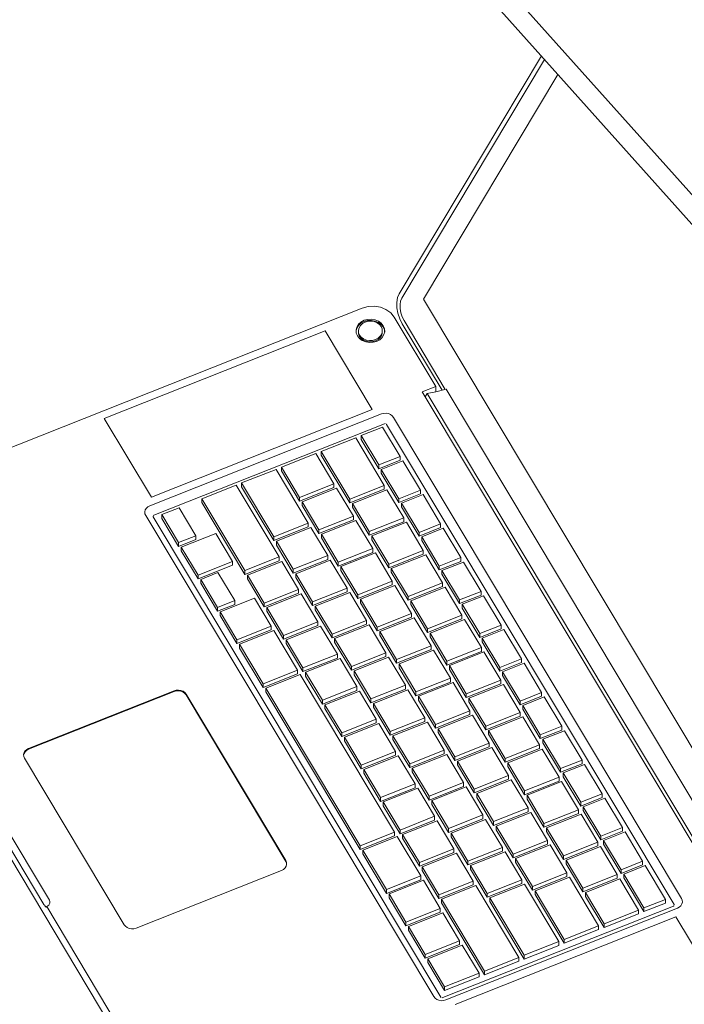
# Model space of a CAD drawing. Header units: millimetres. Extents: x -36631 to 27388, y -24993 to 6945.
# Tile 247 of 256: x -9989 to -9690, y -5559 to -5116. Entities that reach past the tile are written whole.
import ezdxf

# ---------------------------------------------------------------- set-up
doc = ezdxf.new("R2010")
doc.units = ezdxf.units.MM
doc.header["$MEASUREMENT"] = 0
doc.linetypes.add('Wipeout_Contour', pattern=[1000, 0, -1000])
doc.layers.add('Nuevo_08_E_Envans secs', color=7, linetype='Continuous')
doc.layers.add('Nuevo_09_EI_Mobiliari general', color=7, linetype='Continuous')
doc.layers.add('Nuevo_09_EI_Mobiliari general_Pluma_Nº__1', color=7, linetype='Continuous', lineweight=5)

# ---------------------------------------------------------------- blocks, each defined once
blk = doc.blocks.new('Elem Sección_203_1')
at = {"color": 254, "linetype": 'Wipeout_Contour', "lineweight": 0, "ltscale": 42836.053992}
blk.add_wipeout([(-10392.26, -3740.44), (-10397.41, -3743.49), (-8714.67, -5626.48), (-8709.52, -5623.43)], dxfattribs=at).dxf.layer = 'Nuevo_08_E_Envans secs'
at = {"color": 254, "linetype": 'Wipeout_Contour', "lineweight": 0, "ltscale": 42355.399281}
blk.add_wipeout([(-10294.27, -3662.11), (-10305.43, -3668.72), (-8606.45, -5569.87), (-8595.3, -5563.26)], dxfattribs=at).dxf.layer = 'Nuevo_08_E_Envans secs'
at = {"color": 254, "linetype": 'Wipeout_Contour', "lineweight": 0, "ltscale": 63602.827075}
blk.add_wipeout([(-10324.7, -3666.24), (-8609.5, -5585.56), (-8598.34, -5578.95), (-8606.45, -5569.87), (-10305.43, -3668.72), (-10313.54, -3659.64)], dxfattribs=at).dxf.layer = 'Nuevo_08_E_Envans secs'
at = {"color": 254, "linetype": 'Wipeout_Contour', "lineweight": 0, "ltscale": 53772.798042}
blk.add_wipeout([(-10384.77, -3701.82), (-10395.93, -3708.43), (-10387.81, -3717.51), (-8681.35, -5627.04), (-8670.2, -5620.44)], dxfattribs=at).dxf.layer = 'Nuevo_08_E_Envans secs'
at = {"color": 254, "linetype": 'Wipeout_Contour', "lineweight": 0, "ltscale": 42782.651219}
blk.add_wipeout([(-10387.81, -3717.51), (-10398.97, -3724.12), (-8692.51, -5633.65), (-8681.35, -5627.04)], dxfattribs=at).dxf.layer = 'Nuevo_08_E_Envans secs'
blk = doc.blocks.new('Elem Sección_212_1')
at = {"layer": 'Nuevo_09_EI_Mobiliari general_Pluma_Nº__1', "color": 7, "linetype": 'Continuous', "lineweight": 5}
for p, q in [((-9753.88, -5131.95), (-9817.89, -5239.08)), ((-9752.47, -5133.53), (-9816.71, -5241.05)), ((-9746.46, -5140.25), (-9806.92, -5241.46)), ((-9817.89, -5239.08), (-9818.58, -5240.78)), ((-9818.58, -5240.78), (-9818.91, -5242.91)), ((-9818.91, -5242.91), (-9818.85, -5245.31)), ((-9817.23, -5242.33), (-9817.47, -5243.92)), ((-9817.47, -5243.92), (-9817.43, -5245.73)), ((-9816.71, -5241.05), (-9817.23, -5242.33)), ((-9806.92, -5241.46), (-9636.73, -5525.88)), ((-10069.86, -5338.81), (-9834.55, -5245.48)), ((-9834.55, -5245.48), (-9831.88, -5244.76)), ((-9831.88, -5244.76), (-9829.08, -5244.62)), ((-9829.08, -5244.62), (-9826.32, -5245.07)), ((-9826.32, -5245.07), (-9823.8, -5246.1)), ((-9823.8, -5246.1), (-9821.69, -5247.62)), ((-9821.69, -5247.62), (-9820.14, -5249.53)), ((-9818.85, -5245.31), (-9818.4, -5247.83)), ((-9818.4, -5247.83), (-9817.59, -5250.29)), ((-9817.43, -5245.73), (-9817.09, -5247.61)), ((-9817.09, -5247.61), (-9816.48, -5249.46)), ((-9836.19, -5252.77), (-9836.94, -5254)), ((-9835.07, -5251.74), (-9836.19, -5252.77)), ((-9836.19, -5253.34), (-9835.07, -5252.31)), ((-9835.3, -5253.26), (-9834.36, -5252.41)), ((-9833.66, -5250.98), (-9835.07, -5251.74)), ((-9835.07, -5252.31), (-9833.66, -5251.55)), ((-9834.36, -5252.41), (-9833.19, -5251.77)), ((-9832.06, -5250.55), (-9833.66, -5250.98)), ((-9833.66, -5251.55), (-9832.06, -5251.11)), ((-9833.19, -5251.77), (-9831.85, -5251.41)), ((-9830.37, -5250.47), (-9832.06, -5250.55)), ((-9832.06, -5251.11), (-9830.37, -5251.03)), ((-9831.85, -5251.41), (-9830.45, -5251.34)), ((-9830.45, -5251.34), (-9829.07, -5251.57)), ((-9828.72, -5250.74), (-9830.37, -5250.47)), ((-9830.37, -5251.03), (-9828.72, -5251.3)), ((-9829.07, -5251.57), (-9827.81, -5252.08)), ((-9827.21, -5251.35), (-9828.72, -5250.74)), ((-9828.72, -5251.3), (-9827.21, -5251.92)), ((-9827.81, -5252.08), (-9826.76, -5252.84)), ((-9825.94, -5252.26), (-9827.21, -5251.35)), ((-9827.21, -5251.92), (-9825.94, -5252.83)), ((-9826.76, -5252.84), (-9825.98, -5253.8)), ((-9825.01, -5253.41), (-9825.94, -5252.26)), ((-9825.94, -5252.83), (-9825.01, -5253.97)), ((-9820.14, -5249.53), (-9801.43, -5280.79)), ((-9817.59, -5250.29), (-9816.48, -5252.52)), ((-9816.48, -5249.46), (-9815.65, -5251.13)), ((-9816.48, -5252.52), (-9798.56, -5282.46)), ((-9815.65, -5251.13), (-9797.1, -5282.13)), ((-9851.2, -5255.74), (-9950.56, -5295.15)), ((-9830.02, -5291.15), (-9851.2, -5255.74)), ((-9836.94, -5254), (-9837.28, -5255.35)), ((-9837.28, -5255.35), (-9837.18, -5256.72)), ((-9837.25, -5255.78), (-9836.94, -5254.57)), ((-9837.18, -5256.72), (-9836.64, -5258.02)), ((-9836.94, -5254.57), (-9836.19, -5253.34)), ((-9836.21, -5255.41), (-9835.92, -5254.29)), ((-9836.12, -5256.55), (-9836.21, -5255.41)), ((-9836.21, -5255.97), (-9836.21, -5255.41)), ((-9836.12, -5257.12), (-9836.21, -5255.97)), ((-9835.67, -5257.64), (-9836.12, -5256.55)), ((-9835.67, -5258.2), (-9836.12, -5257.12)), ((-9835.92, -5254.29), (-9835.3, -5253.26)), ((-9825.73, -5257.15), (-9826.36, -5258.17)), ((-9825.98, -5253.8), (-9825.54, -5254.88)), ((-9825.45, -5256.03), (-9825.73, -5257.15)), ((-9825.45, -5256.59), (-9825.73, -5257.71)), ((-9825.54, -5254.88), (-9825.45, -5256.03)), ((-9825.45, -5256.59), (-9825.45, -5256.03)), ((-9824.48, -5254.72), (-9825.01, -5253.41)), ((-9825.01, -5253.97), (-9824.48, -5255.28)), ((-9824.71, -5257.43), (-9824.37, -5256.09)), ((-9824.37, -5256.09), (-9824.48, -5254.72)), ((-9824.48, -5255.28), (-9824.41, -5256.22)), ((-9836.64, -5258.02), (-9835.71, -5259.17)), ((-9835.71, -5259.17), (-9834.45, -5260.08)), ((-9834.9, -5258.6), (-9835.67, -5257.64)), ((-9834.9, -5259.16), (-9835.67, -5258.2)), ((-9833.85, -5259.36), (-9834.9, -5258.6)), ((-9833.85, -5259.92), (-9834.9, -5259.16)), ((-9834.45, -5260.08), (-9832.94, -5260.7)), ((-9832.59, -5259.87), (-9833.85, -5259.36)), ((-9832.59, -5260.43), (-9833.85, -5259.92)), ((-9832.94, -5260.7), (-9831.28, -5260.97)), ((-9831.21, -5260.1), (-9832.59, -5259.87)), ((-9831.21, -5260.66), (-9832.59, -5260.43)), ((-9831.28, -5260.97), (-9829.6, -5260.89)), ((-9829.8, -5260.03), (-9831.21, -5260.1)), ((-9829.8, -5260.59), (-9831.21, -5260.66)), ((-9828.47, -5259.66), (-9829.8, -5260.03)), ((-9828.47, -5260.23), (-9829.8, -5260.59)), ((-9829.6, -5260.89), (-9828, -5260.45)), ((-9827.29, -5259.03), (-9828.47, -5259.66)), ((-9827.29, -5259.59), (-9828.47, -5260.23)), ((-9828, -5260.45), (-9826.59, -5259.69)), ((-9826.36, -5258.17), (-9827.29, -5259.03)), ((-9826.36, -5258.74), (-9827.29, -5259.59)), ((-9826.59, -5259.69), (-9825.47, -5258.66)), ((-9825.73, -5257.71), (-9826.36, -5258.74)), ((-9825.47, -5258.66), (-9824.71, -5257.43)), ((-9801.43, -5280.79), (-9807.49, -5283.19)), ((-9807.49, -5283.19), (-9671.76, -5510.02)), ((-9805.28, -5283.99), (-9801.43, -5283.11)), ((-9801.43, -5283.11), (-9801.43, -5280.79)), ((-9801.43, -5283.11), (-9796.74, -5282.04)), ((-9661.01, -5508.87), (-9796.74, -5282.04)), ((-9805.28, -5283.99), (-9806.15, -5285.44)), ((-9670.36, -5509.46), (-9805.28, -5283.99)), ((-9929.37, -5330.56), (-9830.02, -5291.15)), ((-9823.77, -5292.82), (-9824.82, -5292.87)), ((-9822.73, -5292.99), (-9823.77, -5292.82)), ((-9950.56, -5295.15), (-9929.37, -5330.56)), ((-9825.82, -5293.15), (-9930.03, -5334.47)), ((-9824.82, -5292.87), (-9825.82, -5293.15)), ((-9821.79, -5293.38), (-9822.73, -5292.99)), ((-9821, -5293.95), (-9821.79, -5293.38)), ((-9820.42, -5294.66), (-9821, -5293.95)), ((-9690.83, -5511.23), (-9820.42, -5294.66)), ((-9824.44, -5297.58), (-9928.22, -5338.74)), ((-9834.99, -5302.88), (-9825.3, -5299.04)), ((-9825.3, -5299.04), (-9817.39, -5312.25)), ((-9824.12, -5297.5), (-9824.44, -5297.58)), ((-9823.58, -5297.83), (-9823.77, -5297.6)), ((-9694.2, -5514.05), (-9823.58, -5297.83)), ((-9852.92, -5310), (-9837.41, -5303.84)), ((-9837.41, -5303.84), (-9824.55, -5325.34)), ((-9827.08, -5316.1), (-9834.99, -5302.88)), ((-9834.99, -5304.57), (-9834.99, -5302.88)), ((-9827.08, -5317.79), (-9834.99, -5304.57)), ((-9840.06, -5331.49), (-9852.92, -5310)), ((-9852.92, -5311.69), (-9852.92, -5310)), ((-9870.85, -5317.11), (-9855.34, -5310.96)), ((-9855.34, -5310.96), (-9847.2, -5324.57)), ((-9840.06, -5333.18), (-9852.92, -5311.69)), ((-9817.39, -5312.25), (-9827.08, -5316.1)), ((-9817.39, -5313.94), (-9827.08, -5317.79)), ((-9825.9, -5318.07), (-9816.21, -5314.23)), ((-9817.39, -5313.94), (-9817.39, -5312.25)), ((-9816.21, -5314.23), (-9808.3, -5327.44)), ((-9888.79, -5324.22), (-9873.28, -5318.07)), ((-9873.28, -5318.07), (-9858.76, -5342.33)), ((-9862.71, -5330.72), (-9870.85, -5317.11)), ((-9870.85, -5318.8), (-9870.85, -5317.11)), ((-9862.71, -5332.41), (-9870.85, -5318.8)), ((-9827.08, -5317.79), (-9827.08, -5316.1)), ((-9817.99, -5331.29), (-9825.9, -5318.07)), ((-9825.9, -5319.76), (-9825.9, -5318.07)), ((-9817.99, -5332.98), (-9825.9, -5319.76)), ((-9906.72, -5331.33), (-9891.21, -5325.18)), ((-9891.21, -5325.18), (-9871.85, -5357.53)), ((-9874.27, -5348.48), (-9888.79, -5324.22)), ((-9888.79, -5325.91), (-9888.79, -5324.22)), ((-9874.27, -5350.17), (-9888.79, -5325.91)), ((-9847.2, -5324.57), (-9862.71, -5330.72)), ((-9847.2, -5326.26), (-9862.71, -5332.41)), ((-9861.53, -5332.69), (-9846.02, -5326.54)), ((-9847.2, -5326.26), (-9847.2, -5324.57)), ((-9846.02, -5326.54), (-9838.47, -5339.16)), ((-9824.55, -5325.34), (-9840.06, -5331.49)), ((-9824.55, -5327.03), (-9840.06, -5333.18)), ((-9838.88, -5333.47), (-9823.37, -5327.32)), ((-9824.55, -5327.03), (-9824.55, -5325.34)), ((-9823.37, -5327.32), (-9815.81, -5339.94)), ((-9808.3, -5327.44), (-9817.99, -5331.29)), ((-9808.3, -5329.13), (-9808.3, -5327.44)), ((-9887.36, -5363.68), (-9906.72, -5331.33)), ((-9906.72, -5333.02), (-9906.72, -5331.33)), ((-9862.71, -5332.41), (-9862.71, -5330.72)), ((-9853.98, -5345.31), (-9861.53, -5332.69)), ((-9861.53, -5334.38), (-9861.53, -5332.69)), ((-9840.06, -5333.18), (-9840.06, -5331.49)), ((-9808.3, -5329.13), (-9817.99, -5332.98)), ((-9817.99, -5332.98), (-9817.99, -5331.29)), ((-9816.81, -5333.26), (-9807.12, -5329.41)), ((-9807.12, -5329.41), (-9799.21, -5342.63)), ((-9932.08, -5336.36), (-9932.29, -5337.2)), ((-9931.61, -5335.59), (-9932.08, -5336.36)), ((-9930.91, -5334.95), (-9931.61, -5335.59)), ((-9930.03, -5334.47), (-9930.91, -5334.95)), ((-9924.65, -5338.44), (-9916.9, -5335.37)), ((-9916.9, -5335.37), (-9909.34, -5347.99)), ((-9887.36, -5365.37), (-9906.72, -5333.02)), ((-9853.98, -5347), (-9861.53, -5334.38)), ((-9831.32, -5346.09), (-9838.88, -5333.47)), ((-9838.88, -5335.16), (-9838.88, -5333.47)), ((-9831.32, -5347.78), (-9838.88, -5335.16)), ((-9808.91, -5346.47), (-9816.81, -5333.26)), ((-9816.81, -5334.95), (-9816.81, -5333.26)), ((-9808.91, -5348.16), (-9816.81, -5334.95)), ((-9932.29, -5337.2), (-9932.27, -5337.53)), ((-9932.27, -5337.53), (-9932.23, -5338.06)), ((-9932.23, -5338.06), (-9931.89, -5338.88)), ((-9931.89, -5338.88), (-9802.3, -5555.44)), ((-9928.62, -5339.18), (-9928.52, -5339.44)), ((-9928.52, -5339.44), (-9799.13, -5555.66)), ((-9928.22, -5338.74), (-9928.5, -5338.89)), ((-9917.1, -5351.07), (-9924.65, -5338.44)), ((-9924.65, -5340.13), (-9924.65, -5338.44)), ((-9917.1, -5352.76), (-9924.65, -5340.13)), ((-9838.47, -5339.16), (-9853.98, -5345.31)), ((-9838.47, -5340.85), (-9853.98, -5347)), ((-9852.8, -5347.29), (-9837.29, -5341.13)), ((-9838.47, -5340.85), (-9838.47, -5339.16)), ((-9837.29, -5341.13), (-9829.73, -5353.76)), ((-9815.81, -5339.94), (-9831.32, -5346.09)), ((-9815.81, -5341.63), (-9815.81, -5339.94)), ((-9858.76, -5342.33), (-9874.27, -5348.48)), ((-9858.76, -5344.02), (-9874.27, -5350.17)), ((-9873.09, -5350.45), (-9857.58, -5344.3)), ((-9858.76, -5344.02), (-9858.76, -5342.33)), ((-9857.58, -5344.3), (-9850.03, -5356.93)), ((-9853.98, -5347), (-9853.98, -5345.31)), ((-9815.81, -5341.63), (-9831.32, -5347.78)), ((-9830.14, -5348.06), (-9814.63, -5341.91)), ((-9814.63, -5341.91), (-9807.08, -5354.54)), ((-9799.21, -5342.63), (-9808.91, -5346.47)), ((-9799.21, -5344.32), (-9808.91, -5348.16)), ((-9807.72, -5348.45), (-9798.03, -5344.6)), ((-9799.21, -5344.32), (-9799.21, -5342.63)), ((-9798.03, -5344.6), (-9790.12, -5357.82)), ((-9909.34, -5347.99), (-9917.1, -5351.07)), ((-9909.34, -5349.68), (-9917.1, -5352.76)), ((-9915.92, -5353.04), (-9900.41, -5346.89)), ((-9909.34, -5349.68), (-9909.34, -5347.99)), ((-9900.41, -5346.89), (-9892.86, -5359.51)), ((-9874.27, -5350.17), (-9874.27, -5348.48)), ((-9865.54, -5363.08), (-9873.09, -5350.45)), ((-9873.09, -5352.14), (-9873.09, -5350.45)), ((-9845.24, -5359.91), (-9852.8, -5347.29)), ((-9852.8, -5348.98), (-9852.8, -5347.29)), ((-9845.24, -5361.6), (-9852.8, -5348.98)), ((-9831.32, -5347.78), (-9831.32, -5346.09)), ((-9822.59, -5360.69), (-9830.14, -5348.06)), ((-9830.14, -5349.75), (-9830.14, -5348.06)), ((-9822.59, -5362.38), (-9830.14, -5349.75)), ((-9808.91, -5348.16), (-9808.91, -5346.47)), ((-9799.82, -5361.66), (-9807.72, -5348.45)), ((-9807.72, -5350.14), (-9807.72, -5348.45)), ((-9799.82, -5363.35), (-9807.72, -5350.14)), ((-9917.1, -5352.76), (-9917.1, -5351.07)), ((-9908.37, -5365.66), (-9915.92, -5353.04)), ((-9915.92, -5354.73), (-9915.92, -5353.04)), ((-9908.37, -5367.35), (-9915.92, -5354.73)), ((-9865.54, -5364.77), (-9873.09, -5352.14)), ((-9829.73, -5353.76), (-9845.24, -5359.91)), ((-9829.73, -5355.45), (-9829.73, -5353.76)), ((-9807.08, -5354.54), (-9822.59, -5360.69)), ((-9807.08, -5356.22), (-9807.08, -5354.54)), ((-10074.83, -5356.17), (-9901.69, -5645.52)), ((-9871.85, -5357.53), (-9887.36, -5363.68)), ((-9871.85, -5359.22), (-9887.36, -5365.37)), ((-9871.85, -5359.22), (-9871.85, -5357.53)), ((-9850.03, -5356.93), (-9865.54, -5363.08)), ((-9850.03, -5358.62), (-9865.54, -5364.77)), ((-9864.36, -5365.05), (-9848.85, -5358.9)), ((-9850.03, -5358.62), (-9850.03, -5356.93)), ((-9848.85, -5358.9), (-9841.29, -5371.52)), ((-9829.73, -5355.45), (-9845.24, -5361.6)), ((-9844.06, -5361.88), (-9828.55, -5355.73)), ((-9828.55, -5355.73), (-9821, -5368.35)), ((-9807.08, -5356.22), (-9822.59, -5362.38)), ((-9821.41, -5362.66), (-9805.9, -5356.51)), ((-9805.9, -5356.51), (-9798.35, -5369.13)), ((-9790.12, -5357.82), (-9799.82, -5361.66)), ((-9790.12, -5359.51), (-9790.12, -5357.82)), ((-9892.86, -5359.51), (-9908.37, -5365.66)), ((-9892.86, -5361.2), (-9908.37, -5367.35)), ((-9892.86, -5361.2), (-9892.86, -5359.51)), ((-9887.36, -5365.37), (-9887.36, -5363.68)), ((-9886.18, -5365.65), (-9870.67, -5359.5)), ((-9870.67, -5359.5), (-9863.12, -5372.12)), ((-9865.54, -5364.77), (-9865.54, -5363.08)), ((-9845.24, -5361.6), (-9845.24, -5359.91)), ((-9836.51, -5374.5), (-9844.06, -5361.88)), ((-9844.06, -5363.57), (-9844.06, -5361.88)), ((-9836.51, -5376.19), (-9844.06, -5363.57)), ((-9822.59, -5362.38), (-9822.59, -5360.69)), ((-9813.86, -5375.28), (-9821.41, -5362.66)), ((-9821.41, -5364.35), (-9821.41, -5362.66)), ((-9790.12, -5359.51), (-9799.82, -5363.35)), ((-9799.82, -5363.35), (-9799.82, -5361.66)), ((-9798.64, -5363.63), (-9788.94, -5359.79)), ((-9790.73, -5376.85), (-9798.64, -5363.63)), ((-9798.64, -5365.32), (-9798.64, -5363.63)), ((-9788.94, -5359.79), (-9781.04, -5373)), ((-9908.37, -5367.35), (-9908.37, -5365.66)), ((-9907.18, -5367.64), (-9899.43, -5364.56)), ((-9899.63, -5380.26), (-9907.18, -5367.64)), ((-9907.18, -5369.33), (-9907.18, -5367.64)), ((-9899.43, -5364.56), (-9891.88, -5377.18)), ((-9878.63, -5378.28), (-9886.18, -5365.65)), ((-9886.18, -5367.34), (-9886.18, -5365.65)), ((-9878.63, -5379.97), (-9886.18, -5367.34)), ((-9856.8, -5377.67), (-9864.36, -5365.05)), ((-9864.36, -5366.74), (-9864.36, -5365.05)), ((-9856.8, -5379.36), (-9864.36, -5366.74)), ((-9813.86, -5376.97), (-9821.41, -5364.35)), ((-9790.73, -5378.54), (-9798.64, -5365.32)), ((-9899.63, -5381.95), (-9907.18, -5369.33)), ((-9863.12, -5372.12), (-9878.63, -5378.28)), ((-9863.12, -5373.81), (-9863.12, -5372.12)), ((-9841.29, -5371.52), (-9856.8, -5377.67)), ((-9841.29, -5373.21), (-9841.29, -5371.52)), ((-9821, -5368.35), (-9836.51, -5374.5)), ((-9821, -5370.04), (-9836.51, -5376.19)), ((-9835.33, -5376.48), (-9819.82, -5370.33)), ((-9821, -5370.04), (-9821, -5368.35)), ((-9819.82, -5370.33), (-9812.27, -5382.95)), ((-9798.35, -5369.13), (-9813.86, -5375.28)), ((-9798.35, -5370.82), (-9813.86, -5376.97)), ((-9812.67, -5377.25), (-9797.17, -5371.1)), ((-9798.35, -5370.82), (-9798.35, -5369.13)), ((-9797.17, -5371.1), (-9789.61, -5383.73)), ((-9898.45, -5382.23), (-9882.94, -5376.08)), ((-9882.94, -5376.08), (-9875.39, -5388.7)), ((-9863.12, -5373.81), (-9878.63, -5379.97)), ((-9877.45, -5380.25), (-9861.94, -5374.1)), ((-9861.94, -5374.1), (-9854.39, -5386.72)), ((-9841.29, -5373.21), (-9856.8, -5379.36)), ((-9855.62, -5379.64), (-9840.11, -5373.49)), ((-9840.11, -5373.49), (-9832.56, -5386.12)), ((-9836.51, -5376.19), (-9836.51, -5374.5)), ((-9827.78, -5389.1), (-9835.33, -5376.48)), ((-9835.33, -5378.17), (-9835.33, -5376.48)), ((-9813.86, -5376.97), (-9813.86, -5375.28)), ((-9781.04, -5373), (-9790.73, -5376.85)), ((-9781.04, -5374.69), (-9790.73, -5378.54)), ((-9790.73, -5378.54), (-9790.73, -5376.85)), ((-9789.55, -5378.82), (-9779.86, -5374.98)), ((-9781.04, -5374.69), (-9781.04, -5373)), ((-9779.86, -5374.98), (-9771.95, -5388.19)), ((-9891.88, -5377.18), (-9899.63, -5380.26)), ((-9891.88, -5378.87), (-9899.63, -5381.95)), ((-9899.63, -5381.95), (-9899.63, -5380.26)), ((-9891.88, -5378.87), (-9891.88, -5377.18)), ((-9878.63, -5379.97), (-9878.63, -5378.28)), ((-9869.9, -5392.87), (-9877.45, -5380.25)), ((-9877.45, -5381.94), (-9877.45, -5380.25)), ((-9856.8, -5379.36), (-9856.8, -5377.67)), ((-9848.07, -5392.27), (-9855.62, -5379.64)), ((-9855.62, -5381.33), (-9855.62, -5379.64)), ((-9848.07, -5393.96), (-9855.62, -5381.33)), ((-9827.78, -5390.79), (-9835.33, -5378.17)), ((-9805.12, -5389.88), (-9812.67, -5377.25)), ((-9812.67, -5378.94), (-9812.67, -5377.25)), ((-9805.12, -5391.57), (-9812.67, -5378.94)), ((-9781.64, -5392.04), (-9789.55, -5378.82)), ((-9789.55, -5380.51), (-9789.55, -5378.82)), ((-9781.64, -5393.73), (-9789.55, -5380.51)), ((-9890.9, -5394.86), (-9898.45, -5382.23)), ((-9898.45, -5383.92), (-9898.45, -5382.23)), ((-9890.9, -5396.55), (-9898.45, -5383.92)), ((-9869.9, -5394.56), (-9877.45, -5381.94)), ((-9812.27, -5382.95), (-9827.78, -5389.1)), ((-9812.27, -5384.64), (-9827.78, -5390.79)), ((-9826.59, -5391.07), (-9811.09, -5384.92)), ((-9812.27, -5384.64), (-9812.27, -5382.95)), ((-9811.09, -5384.92), (-9803.53, -5397.55)), ((-9789.61, -5383.73), (-9805.12, -5389.88)), ((-9789.61, -5385.42), (-9805.12, -5391.57)), ((-9803.94, -5391.85), (-9788.43, -5385.7)), ((-9789.61, -5385.42), (-9789.61, -5383.73)), ((-9788.43, -5385.7), (-9780.88, -5398.32)), ((-9875.39, -5388.7), (-9890.9, -5394.86)), ((-9875.39, -5390.39), (-9875.39, -5388.7)), ((-9854.39, -5386.72), (-9869.9, -5392.87)), ((-9854.39, -5388.41), (-9869.9, -5394.56)), ((-9868.72, -5394.84), (-9853.21, -5388.69)), ((-9854.39, -5388.41), (-9854.39, -5386.72)), ((-9853.21, -5388.69), (-9845.65, -5401.32)), ((-9832.56, -5386.12), (-9848.07, -5392.27)), ((-9832.56, -5387.81), (-9848.07, -5393.96)), ((-9846.89, -5394.24), (-9831.38, -5388.09)), ((-9832.56, -5387.81), (-9832.56, -5386.12)), ((-9831.38, -5388.09), (-9823.83, -5400.71)), ((-9827.78, -5390.79), (-9827.78, -5389.1)), ((-9805.12, -5391.57), (-9805.12, -5389.88)), ((-9771.95, -5388.19), (-9781.64, -5392.04)), ((-9771.95, -5389.88), (-9781.64, -5393.73)), ((-9780.46, -5394.01), (-9770.77, -5390.16)), ((-9771.95, -5389.88), (-9771.95, -5388.19)), ((-9770.77, -5390.16), (-9762.86, -5403.38)), ((-9875.39, -5390.39), (-9890.9, -5396.55)), ((-9889.72, -5396.83), (-9874.21, -5390.68)), ((-9874.21, -5390.68), (-9863.59, -5408.43)), ((-9869.9, -5394.56), (-9869.9, -5392.87)), ((-9848.07, -5393.96), (-9848.07, -5392.27)), ((-9839.33, -5406.86), (-9846.89, -5394.24)), ((-9846.89, -5395.93), (-9846.89, -5394.24)), ((-9819.04, -5403.7), (-9826.59, -5391.07)), ((-9826.59, -5392.76), (-9826.59, -5391.07)), ((-9819.04, -5405.39), (-9826.59, -5392.76)), ((-9796.39, -5404.47), (-9803.94, -5391.85)), ((-9803.94, -5393.54), (-9803.94, -5391.85)), ((-9796.39, -5406.16), (-9803.94, -5393.54)), ((-9781.64, -5393.73), (-9781.64, -5392.04)), ((-9772.55, -5407.22), (-9780.46, -5394.01)), ((-9780.46, -5395.7), (-9780.46, -5394.01)), ((-9890.9, -5396.55), (-9890.9, -5394.86)), ((-9879.09, -5414.58), (-9889.72, -5396.83)), ((-9889.72, -5398.52), (-9889.72, -5396.83)), ((-9879.09, -5416.27), (-9889.72, -5398.52)), ((-9861.16, -5407.47), (-9868.72, -5394.84)), ((-9868.72, -5396.53), (-9868.72, -5394.84)), ((-9861.16, -5409.16), (-9868.72, -5396.53)), ((-9839.33, -5408.55), (-9846.89, -5395.93)), ((-9803.53, -5397.55), (-9819.04, -5403.7)), ((-9803.53, -5399.23), (-9803.53, -5397.55)), ((-9780.88, -5398.32), (-9796.39, -5404.47)), ((-9780.88, -5400.01), (-9780.88, -5398.32)), ((-9772.55, -5408.91), (-9780.46, -5395.7)), ((-9845.65, -5401.32), (-9861.16, -5407.47)), ((-9845.65, -5403.01), (-9861.16, -5409.16)), ((-9859.98, -5409.44), (-9844.47, -5403.29)), ((-9845.65, -5403.01), (-9845.65, -5401.32)), ((-9844.47, -5403.29), (-9836.92, -5415.91)), ((-9823.83, -5400.71), (-9839.33, -5406.86)), ((-9823.83, -5402.4), (-9839.33, -5408.55)), ((-9838.15, -5408.84), (-9822.64, -5402.69)), ((-9823.83, -5402.4), (-9823.83, -5400.71)), ((-9822.64, -5402.69), (-9815.09, -5415.31)), ((-9803.53, -5399.23), (-9819.04, -5405.39)), ((-9817.86, -5405.67), (-9802.35, -5399.52)), ((-9802.35, -5399.52), (-9794.8, -5412.14)), ((-9780.88, -5400.01), (-9796.39, -5406.16)), ((-9795.21, -5406.45), (-9779.7, -5400.29)), ((-9779.7, -5400.29), (-9772.14, -5412.92)), ((-9762.86, -5403.38), (-9772.55, -5407.22)), ((-9762.86, -5405.07), (-9762.86, -5403.38)), ((-9861.16, -5409.16), (-9861.16, -5407.47)), ((-9839.33, -5408.55), (-9839.33, -5406.86)), ((-9819.04, -5405.39), (-9819.04, -5403.7)), ((-9810.31, -5418.29), (-9817.86, -5405.67)), ((-9817.86, -5407.36), (-9817.86, -5405.67)), ((-9810.31, -5419.98), (-9817.86, -5407.36)), ((-9796.39, -5406.16), (-9796.39, -5404.47)), ((-9787.65, -5419.07), (-9795.21, -5406.45)), ((-9795.21, -5408.14), (-9795.21, -5406.45)), ((-9762.86, -5405.07), (-9772.55, -5408.91)), ((-9772.55, -5408.91), (-9772.55, -5407.22)), ((-9771.37, -5409.2), (-9761.68, -5405.35)), ((-9761.68, -5405.35), (-9753.77, -5418.57)), ((-9863.59, -5408.43), (-9879.09, -5414.58)), ((-9863.59, -5410.12), (-9879.09, -5416.27)), ((-9877.91, -5416.55), (-9862.41, -5410.4)), ((-9863.59, -5410.12), (-9863.59, -5408.43)), ((-9862.41, -5410.4), (-9819.92, -5481.41)), ((-9852.43, -5422.06), (-9859.98, -5409.44)), ((-9859.98, -5411.13), (-9859.98, -5409.44)), ((-9852.43, -5423.75), (-9859.98, -5411.13)), ((-9830.6, -5421.46), (-9838.15, -5408.84)), ((-9838.15, -5410.53), (-9838.15, -5408.84)), ((-9830.6, -5423.15), (-9838.15, -5410.53)), ((-9794.8, -5412.14), (-9810.31, -5418.29)), ((-9787.65, -5420.76), (-9795.21, -5408.14)), ((-9794.8, -5413.83), (-9794.8, -5412.14)), ((-9763.47, -5422.41), (-9771.37, -5409.2)), ((-9771.37, -5410.89), (-9771.37, -5409.2)), ((-9763.47, -5424.1), (-9771.37, -5410.89)), ((-9879.09, -5416.27), (-9879.09, -5414.58)), ((-9835.43, -5487.56), (-9877.91, -5416.55)), ((-9877.91, -5418.24), (-9877.91, -5416.55)), ((-9836.92, -5415.91), (-9852.43, -5422.06)), ((-9836.92, -5417.6), (-9836.92, -5415.91)), ((-9815.09, -5415.31), (-9830.6, -5421.46)), ((-9815.09, -5417), (-9815.09, -5415.31)), ((-9794.8, -5413.83), (-9810.31, -5419.98)), ((-9809.13, -5420.26), (-9793.62, -5414.11)), ((-9793.62, -5414.11), (-9786.06, -5426.74)), ((-9772.14, -5412.92), (-9787.65, -5419.07)), ((-9772.14, -5414.61), (-9787.65, -5420.76)), ((-9786.47, -5421.04), (-9770.96, -5414.89)), ((-9772.14, -5414.61), (-9772.14, -5412.92)), ((-9770.96, -5414.89), (-9763.41, -5427.51)), ((-9919.16, -5417.78), (-9984.59, -5443.73)), ((-9919.16, -5418.12), (-9984.59, -5444.07)), ((-9918.16, -5417.51), (-9919.16, -5417.78)), ((-9918.16, -5417.84), (-9919.16, -5418.12)), ((-9917.1, -5417.45), (-9918.16, -5417.51)), ((-9917.1, -5417.79), (-9918.16, -5417.84)), ((-9916.07, -5417.63), (-9917.1, -5417.45)), ((-9916.07, -5417.96), (-9917.1, -5417.79)), ((-9915.13, -5418.01), (-9916.07, -5417.63)), ((-9915.13, -5418.35), (-9916.07, -5417.96)), ((-9914.34, -5418.58), (-9915.13, -5418.01)), ((-9914.34, -5418.92), (-9915.13, -5418.35)), ((-9913.75, -5419.3), (-9914.34, -5418.58)), ((-9913.75, -5419.63), (-9914.34, -5418.92)), ((-9868.9, -5494.25), (-9913.75, -5419.3)), ((-9868.9, -5494.58), (-9913.75, -5419.63)), ((-9835.43, -5489.25), (-9877.91, -5418.24)), ((-9836.92, -5417.6), (-9852.43, -5423.75)), ((-9851.25, -5424.04), (-9835.74, -5417.88)), ((-9835.74, -5417.88), (-9828.19, -5430.51)), ((-9815.09, -5417), (-9830.6, -5423.15)), ((-9829.42, -5423.43), (-9813.91, -5417.28)), ((-9813.91, -5417.28), (-9806.36, -5429.9)), ((-9810.31, -5419.98), (-9810.31, -5418.29)), ((-9801.57, -5432.89), (-9809.13, -5420.26)), ((-9809.13, -5421.95), (-9809.13, -5420.26)), ((-9787.65, -5420.76), (-9787.65, -5419.07)), ((-9778.92, -5433.67), (-9786.47, -5421.04)), ((-9786.47, -5422.73), (-9786.47, -5421.04)), ((-9753.77, -5418.57), (-9763.47, -5422.41)), ((-9753.77, -5420.26), (-9763.47, -5424.1)), ((-9762.29, -5424.38), (-9752.59, -5420.54)), ((-9753.77, -5420.26), (-9753.77, -5418.57)), ((-9752.59, -5420.54), (-9744.68, -5433.75)), ((-9852.43, -5423.75), (-9852.43, -5422.06)), ((-9843.69, -5436.66), (-9851.25, -5424.04)), ((-9851.25, -5425.73), (-9851.25, -5424.04)), ((-9843.69, -5438.35), (-9851.25, -5425.73)), ((-9830.6, -5423.15), (-9830.6, -5421.46)), ((-9821.87, -5436.06), (-9829.42, -5423.43)), ((-9829.42, -5425.12), (-9829.42, -5423.43)), ((-9821.87, -5437.75), (-9829.42, -5425.12)), ((-9801.57, -5434.58), (-9809.13, -5421.95)), ((-9778.92, -5435.35), (-9786.47, -5422.73)), ((-9763.47, -5424.1), (-9763.47, -5422.41)), ((-9754.38, -5437.6), (-9762.29, -5424.38)), ((-9762.29, -5426.07), (-9762.29, -5424.38)), ((-9806.36, -5429.9), (-9821.87, -5436.06)), ((-9806.36, -5431.59), (-9806.36, -5429.9)), ((-9786.06, -5426.74), (-9801.57, -5432.89)), ((-9786.06, -5428.43), (-9801.57, -5434.58)), ((-9800.39, -5434.86), (-9784.88, -5428.71)), ((-9786.06, -5428.43), (-9786.06, -5426.74)), ((-9784.88, -5428.71), (-9777.33, -5441.33)), ((-9763.41, -5427.51), (-9778.92, -5433.67)), ((-9763.41, -5429.2), (-9778.92, -5435.35)), ((-9777.74, -5435.64), (-9762.23, -5429.49)), ((-9763.41, -5429.2), (-9763.41, -5427.51)), ((-9754.38, -5439.29), (-9762.29, -5426.07)), ((-9762.23, -5429.49), (-9754.68, -5442.11)), ((-9828.19, -5430.51), (-9843.69, -5436.66)), ((-9828.19, -5432.2), (-9843.69, -5438.35)), ((-9842.51, -5438.63), (-9827, -5432.48)), ((-9828.19, -5432.2), (-9828.19, -5430.51)), ((-9827, -5432.48), (-9819.45, -5445.1)), ((-9806.36, -5431.59), (-9821.87, -5437.75)), ((-9820.69, -5438.03), (-9805.18, -5431.88)), ((-9805.18, -5431.88), (-9797.62, -5444.5)), ((-9801.57, -5434.58), (-9801.57, -5432.89)), ((-9778.92, -5435.35), (-9778.92, -5433.67)), ((-9744.68, -5433.75), (-9754.38, -5437.6)), ((-9744.68, -5435.44), (-9744.68, -5433.75)), ((-9843.69, -5438.35), (-9843.69, -5436.66)), ((-9834.96, -5451.25), (-9842.51, -5438.63)), ((-9842.51, -5440.32), (-9842.51, -5438.63)), ((-9821.87, -5437.75), (-9821.87, -5436.06)), ((-9813.13, -5450.65), (-9820.69, -5438.03)), ((-9820.69, -5439.72), (-9820.69, -5438.03)), ((-9792.84, -5447.48), (-9800.39, -5434.86)), ((-9800.39, -5436.55), (-9800.39, -5434.86)), ((-9792.84, -5449.17), (-9800.39, -5436.55)), ((-9770.19, -5448.26), (-9777.74, -5435.64)), ((-9777.74, -5437.33), (-9777.74, -5435.64)), ((-9770.19, -5449.95), (-9777.74, -5437.33)), ((-9744.68, -5435.44), (-9754.38, -5439.29)), ((-9754.38, -5439.29), (-9754.38, -5437.6)), ((-9753.2, -5439.57), (-9743.5, -5435.73)), ((-9743.5, -5435.73), (-9735.6, -5448.94)), ((-9834.96, -5452.94), (-9842.51, -5440.32)), ((-9813.13, -5452.34), (-9820.69, -5439.72)), ((-9777.33, -5441.33), (-9792.84, -5447.48)), ((-9777.33, -5443.02), (-9792.84, -5449.17)), ((-9791.66, -5449.46), (-9776.15, -5443.3)), ((-9777.33, -5443.02), (-9777.33, -5441.33)), ((-9776.15, -5443.3), (-9768.6, -5455.93)), ((-9754.68, -5442.11), (-9770.19, -5448.26)), ((-9754.68, -5443.8), (-9754.68, -5442.11)), ((-9745.29, -5452.79), (-9753.2, -5439.57)), ((-9753.2, -5441.26), (-9753.2, -5439.57)), ((-9745.29, -5454.48), (-9753.2, -5441.26)), ((-9986.64, -5445.61), (-9986.85, -5446.46)), ((-9986.85, -5446.46), (-9986.79, -5447.31)), ((-9986.64, -5445.95), (-9986.83, -5446.72)), ((-9986.79, -5447.31), (-9986.45, -5448.13)), ((-9986.17, -5444.85), (-9986.64, -5445.61)), ((-9986.17, -5445.18), (-9986.64, -5445.95)), ((-9985.47, -5444.2), (-9986.17, -5444.85)), ((-9985.47, -5444.54), (-9986.17, -5445.18)), ((-9984.59, -5443.73), (-9985.47, -5444.2)), ((-9984.59, -5444.07), (-9985.47, -5444.54)), ((-9819.45, -5445.1), (-9834.96, -5451.25)), ((-9819.45, -5446.79), (-9834.96, -5452.94)), ((-9833.78, -5453.23), (-9818.27, -5447.08)), ((-9819.45, -5446.79), (-9819.45, -5445.1)), ((-9818.27, -5447.08), (-9810.72, -5459.7)), ((-9797.62, -5444.5), (-9813.13, -5450.65)), ((-9797.62, -5446.19), (-9813.13, -5452.34)), ((-9811.95, -5452.62), (-9796.44, -5446.47)), ((-9797.62, -5446.19), (-9797.62, -5444.5)), ((-9796.44, -5446.47), (-9788.89, -5459.1)), ((-9792.84, -5449.17), (-9792.84, -5447.48)), ((-9754.68, -5443.8), (-9770.19, -5449.95)), ((-9769.01, -5450.23), (-9753.5, -5444.08)), ((-9753.5, -5444.08), (-9745.94, -5456.71)), ((-9986.45, -5448.13), (-9941.6, -5523.08)), ((-9834.96, -5452.94), (-9834.96, -5451.25)), ((-9813.13, -5452.34), (-9813.13, -5450.65)), ((-9784.11, -5462.08), (-9791.66, -5449.46)), ((-9791.66, -5451.15), (-9791.66, -5449.46)), ((-9784.11, -5463.77), (-9791.66, -5451.15)), ((-9770.19, -5449.95), (-9770.19, -5448.26)), ((-9761.45, -5462.86), (-9769.01, -5450.23)), ((-9769.01, -5451.92), (-9769.01, -5450.23)), ((-9761.45, -5464.55), (-9769.01, -5451.92)), ((-9735.6, -5448.94), (-9745.29, -5452.79)), ((-9735.6, -5450.63), (-9745.29, -5454.48)), ((-9744.11, -5454.76), (-9734.42, -5450.91)), ((-9735.6, -5450.63), (-9735.6, -5448.94)), ((-9734.42, -5450.91), (-9726.51, -5464.13)), ((-9826.23, -5465.85), (-9833.78, -5453.23)), ((-9833.78, -5454.92), (-9833.78, -5453.23)), ((-9826.23, -5467.54), (-9833.78, -5454.92)), ((-9804.4, -5465.25), (-9811.95, -5452.62)), ((-9811.95, -5454.31), (-9811.95, -5452.62)), ((-9804.4, -5466.94), (-9811.95, -5454.31)), ((-9768.6, -5455.93), (-9784.11, -5462.08)), ((-9768.6, -5457.62), (-9768.6, -5455.93)), ((-9745.94, -5456.71), (-9761.45, -5462.86)), ((-9745.94, -5458.4), (-9745.94, -5456.71)), ((-9745.29, -5454.48), (-9745.29, -5452.79)), ((-9736.2, -5467.97), (-9744.11, -5454.76)), ((-9744.11, -5456.45), (-9744.11, -5454.76)), ((-9736.2, -5469.66), (-9744.11, -5456.45)), ((-9810.72, -5459.7), (-9826.23, -5465.85)), ((-9810.72, -5461.39), (-9810.72, -5459.7)), ((-9788.89, -5459.1), (-9804.4, -5465.25)), ((-9788.89, -5460.79), (-9804.4, -5466.94)), ((-9803.22, -5467.22), (-9787.71, -5461.07)), ((-9788.89, -5460.79), (-9788.89, -5459.1)), ((-9787.71, -5461.07), (-9780.16, -5473.69)), ((-9768.6, -5457.62), (-9784.11, -5463.77)), ((-9782.93, -5464.05), (-9767.42, -5457.9)), ((-9767.42, -5457.9), (-9759.86, -5470.52)), ((-9745.94, -5458.4), (-9761.45, -5464.55)), ((-9760.27, -5464.83), (-9744.76, -5458.68)), ((-9744.76, -5458.68), (-9737.21, -5471.3)), ((-9810.72, -5461.39), (-9826.23, -5467.54)), ((-9825.05, -5467.82), (-9809.54, -5461.67)), ((-9809.54, -5461.67), (-9801.98, -5474.29)), ((-9804.4, -5466.94), (-9804.4, -5465.25)), ((-9784.11, -5463.77), (-9784.11, -5462.08)), ((-9775.37, -5476.68), (-9782.93, -5464.05)), ((-9782.93, -5465.74), (-9782.93, -5464.05)), ((-9761.45, -5464.55), (-9761.45, -5462.86)), ((-9752.72, -5477.45), (-9760.27, -5464.83)), ((-9760.27, -5466.52), (-9760.27, -5464.83)), ((-9726.51, -5464.13), (-9736.2, -5467.97)), ((-9726.51, -5465.82), (-9726.51, -5464.13)), ((-9826.23, -5467.54), (-9826.23, -5465.85)), ((-9817.49, -5480.45), (-9825.05, -5467.82)), ((-9825.05, -5469.51), (-9825.05, -5467.82)), ((-9817.49, -5482.14), (-9825.05, -5469.51)), ((-9795.67, -5479.84), (-9803.22, -5467.22)), ((-9803.22, -5468.91), (-9803.22, -5467.22)), ((-9795.67, -5481.53), (-9803.22, -5468.91)), ((-9775.37, -5478.36), (-9782.93, -5465.74)), ((-9752.72, -5479.14), (-9760.27, -5466.52)), ((-9726.51, -5465.82), (-9736.2, -5469.66)), ((-9736.2, -5469.66), (-9736.2, -5467.97)), ((-9735.02, -5469.95), (-9725.33, -5466.1)), ((-9727.11, -5483.16), (-9735.02, -5469.95)), ((-9735.02, -5471.64), (-9735.02, -5469.95)), ((-9725.33, -5466.1), (-9717.42, -5479.32)), ((-9801.98, -5474.29), (-9817.49, -5480.45)), ((-9801.98, -5475.98), (-9801.98, -5474.29)), ((-9780.16, -5473.69), (-9795.67, -5479.84)), ((-9780.16, -5475.38), (-9780.16, -5473.69)), ((-9759.86, -5470.52), (-9775.37, -5476.68)), ((-9759.86, -5472.21), (-9775.37, -5478.36)), ((-9774.19, -5478.65), (-9758.68, -5472.5)), ((-9759.86, -5472.21), (-9759.86, -5470.52)), ((-9758.68, -5472.5), (-9751.13, -5485.12)), ((-9737.21, -5471.3), (-9752.72, -5477.45)), ((-9737.21, -5472.99), (-9752.72, -5479.14)), ((-9751.54, -5479.42), (-9736.03, -5473.27)), ((-9737.21, -5472.99), (-9737.21, -5471.3)), ((-9736.03, -5473.27), (-9728.48, -5485.9)), ((-9727.11, -5484.85), (-9735.02, -5471.64)), ((-9977.72, -5513.94), (-9998.81, -5478.69)), ((-9975.27, -5512.03), (-9996.51, -5476.52)), ((-9801.98, -5475.98), (-9817.49, -5482.14)), ((-9816.31, -5482.42), (-9800.8, -5476.27)), ((-9800.8, -5476.27), (-9793.25, -5488.89)), ((-9780.16, -5475.38), (-9795.67, -5481.53)), ((-9794.49, -5481.81), (-9778.98, -5475.66)), ((-9778.98, -5475.66), (-9771.42, -5488.29)), ((-9775.37, -5478.36), (-9775.37, -5476.68)), ((-9766.64, -5491.27), (-9774.19, -5478.65)), ((-9774.19, -5480.34), (-9774.19, -5478.65)), ((-9752.72, -5479.14), (-9752.72, -5477.45)), ((-9819.92, -5481.41), (-9835.43, -5487.56)), ((-9819.92, -5483.1), (-9835.43, -5489.25)), ((-9834.25, -5489.53), (-9818.74, -5483.38)), ((-9819.92, -5483.1), (-9819.92, -5481.41)), ((-9818.74, -5483.38), (-9808.11, -5501.13)), ((-9817.49, -5482.14), (-9817.49, -5480.45)), ((-9808.76, -5495.04), (-9816.31, -5482.42)), ((-9816.31, -5484.11), (-9816.31, -5482.42)), ((-9795.67, -5481.53), (-9795.67, -5479.84)), ((-9786.93, -5494.44), (-9794.49, -5481.81)), ((-9794.49, -5483.5), (-9794.49, -5481.81)), ((-9766.64, -5492.96), (-9774.19, -5480.34)), ((-9743.98, -5492.05), (-9751.54, -5479.42)), ((-9751.54, -5481.11), (-9751.54, -5479.42)), ((-9743.98, -5493.74), (-9751.54, -5481.11)), ((-9717.42, -5479.32), (-9727.11, -5483.16)), ((-9717.42, -5481.01), (-9727.11, -5484.85)), ((-9727.11, -5484.85), (-9727.11, -5483.16)), ((-9725.93, -5485.13), (-9716.24, -5481.29)), ((-9717.42, -5481.01), (-9717.42, -5479.32)), ((-9716.24, -5481.29), (-9708.33, -5494.5)), ((-9835.43, -5489.25), (-9835.43, -5487.56)), ((-9808.76, -5496.73), (-9816.31, -5484.11)), ((-9786.93, -5496.13), (-9794.49, -5483.5)), ((-9751.13, -5485.12), (-9766.64, -5491.27)), ((-9751.13, -5486.81), (-9766.64, -5492.96)), ((-9765.46, -5493.24), (-9749.95, -5487.09)), ((-9751.13, -5486.81), (-9751.13, -5485.12)), ((-9749.95, -5487.09), (-9742.4, -5499.72)), ((-9728.48, -5485.9), (-9743.98, -5492.05)), ((-9728.48, -5487.59), (-9743.98, -5493.74)), ((-9742.8, -5494.02), (-9727.29, -5487.87)), ((-9728.48, -5487.59), (-9728.48, -5485.9)), ((-9727.29, -5487.87), (-9719.74, -5500.49)), ((-9718.03, -5498.35), (-9725.93, -5485.13)), ((-9725.93, -5486.82), (-9725.93, -5485.13)), ((-9718.03, -5500.04), (-9725.93, -5486.82)), ((-9823.62, -5507.28), (-9834.25, -5489.53)), ((-9834.25, -5491.22), (-9834.25, -5489.53)), ((-9823.62, -5508.97), (-9834.25, -5491.22)), ((-9793.25, -5488.89), (-9808.76, -5495.04)), ((-9793.25, -5490.58), (-9808.76, -5496.73)), ((-9807.58, -5497.01), (-9792.07, -5490.86)), ((-9793.25, -5490.58), (-9793.25, -5488.89)), ((-9792.07, -5490.86), (-9784.52, -5503.49)), ((-9771.42, -5488.29), (-9786.93, -5494.44)), ((-9771.42, -5489.98), (-9786.93, -5496.13)), ((-9785.75, -5496.41), (-9770.24, -5490.26)), ((-9771.42, -5489.98), (-9771.42, -5488.29)), ((-9770.24, -5490.26), (-9762.69, -5502.88)), ((-9766.64, -5492.96), (-9766.64, -5491.27)), ((-9743.98, -5493.74), (-9743.98, -5492.05)), ((-9868.57, -5495.06), (-9868.9, -5494.25)), ((-9868.57, -5495.4), (-9868.9, -5494.58)), ((-9868.72, -5496.76), (-9868.51, -5495.92)), ((-9868.51, -5495.92), (-9868.57, -5495.06)), ((-9868.53, -5496), (-9868.57, -5495.4)), ((-9808.76, -5496.73), (-9808.76, -5495.04)), ((-9786.93, -5496.13), (-9786.93, -5494.44)), ((-9778.2, -5509.03), (-9785.75, -5496.41)), ((-9785.75, -5498.1), (-9785.75, -5496.41)), ((-9757.9, -5505.87), (-9765.46, -5493.24)), ((-9765.46, -5494.93), (-9765.46, -5493.24)), ((-9757.9, -5507.56), (-9765.46, -5494.93)), ((-9735.25, -5506.64), (-9742.8, -5494.02)), ((-9742.8, -5495.71), (-9742.8, -5494.02)), ((-9735.25, -5508.33), (-9742.8, -5495.71)), ((-9708.33, -5494.5), (-9718.03, -5498.35)), ((-9708.33, -5496.19), (-9718.03, -5500.04)), ((-9716.85, -5500.32), (-9707.15, -5496.48)), ((-9708.33, -5496.19), (-9708.33, -5494.5)), ((-9707.15, -5496.48), (-9698.06, -5511.66)), ((-9936.2, -5524.6), (-9870.77, -5498.65)), ((-9870.77, -5498.65), (-9869.89, -5498.17)), ((-9869.89, -5498.17), (-9869.19, -5497.53)), ((-9869.19, -5497.53), (-9868.72, -5496.76)), ((-9808.11, -5501.13), (-9823.62, -5507.28)), ((-9808.11, -5502.82), (-9808.11, -5501.13)), ((-9800.03, -5509.64), (-9807.58, -5497.01)), ((-9807.58, -5498.7), (-9807.58, -5497.01)), ((-9800.03, -5511.33), (-9807.58, -5498.7)), ((-9778.2, -5510.72), (-9785.75, -5498.1)), ((-9742.4, -5499.72), (-9757.9, -5505.87)), ((-9742.4, -5501.41), (-9742.4, -5499.72)), ((-9719.74, -5500.49), (-9735.25, -5506.64)), ((-9719.74, -5502.18), (-9719.74, -5500.49)), ((-9718.03, -5500.04), (-9718.03, -5498.35)), ((-9707.76, -5515.51), (-9716.85, -5500.32)), ((-9716.85, -5502.01), (-9716.85, -5500.32)), ((-9808.11, -5502.82), (-9823.62, -5508.97)), ((-9822.44, -5509.25), (-9806.93, -5503.1)), ((-9806.93, -5503.1), (-9799.38, -5515.73)), ((-9784.52, -5503.49), (-9800.03, -5509.64)), ((-9784.52, -5505.18), (-9800.03, -5511.33)), ((-9798.85, -5511.61), (-9783.34, -5505.46)), ((-9784.52, -5505.18), (-9784.52, -5503.49)), ((-9783.34, -5505.46), (-9763.98, -5537.81)), ((-9762.69, -5502.88), (-9778.2, -5509.03)), ((-9762.69, -5504.57), (-9778.2, -5510.72)), ((-9777.02, -5511.01), (-9761.51, -5504.86)), ((-9762.69, -5504.57), (-9762.69, -5502.88)), ((-9761.51, -5504.86), (-9746.05, -5530.69)), ((-9742.4, -5501.41), (-9757.9, -5507.56)), ((-9756.72, -5507.84), (-9741.21, -5501.69)), ((-9741.21, -5501.69), (-9728.11, -5523.58)), ((-9719.74, -5502.18), (-9735.25, -5508.33)), ((-9734.07, -5508.62), (-9718.56, -5502.47)), ((-9718.56, -5502.47), (-9710.18, -5516.47)), ((-9707.76, -5517.2), (-9716.85, -5502.01)), ((-9823.62, -5508.97), (-9823.62, -5507.28)), ((-9814.89, -5521.88), (-9822.44, -5509.25)), ((-9822.44, -5510.94), (-9822.44, -5509.25)), ((-9800.03, -5511.33), (-9800.03, -5509.64)), ((-9778.2, -5510.72), (-9778.2, -5509.03)), ((-9757.9, -5507.56), (-9757.9, -5505.87)), ((-9743.62, -5529.73), (-9756.72, -5507.84)), ((-9756.72, -5509.53), (-9756.72, -5507.84)), ((-9743.62, -5531.42), (-9756.72, -5509.53)), ((-9735.25, -5508.33), (-9735.25, -5506.64)), ((-9725.69, -5522.62), (-9734.07, -5508.62)), ((-9734.07, -5510.31), (-9734.07, -5508.62)), ((-9977.72, -5513.94), (-9977.63, -5514.09)), ((-9977.48, -5514.33), (-9977.18, -5514.75)), ((-9975.92, -5514.64), (-9975.46, -5514.21)), ((-9975.46, -5514.21), (-9975.14, -5513.7)), ((-9975.04, -5512.57), (-9975.27, -5512.03)), ((-9975.14, -5513.7), (-9975.04, -5513.31)), ((-9975, -5513.14), (-9975.04, -5512.57)), ((-9975.04, -5513.31), (-9975, -5513.14)), ((-9814.89, -5523.57), (-9822.44, -5510.94)), ((-9779.49, -5543.96), (-9798.85, -5511.61)), ((-9798.85, -5513.3), (-9798.85, -5511.61)), ((-9779.49, -5545.65), (-9798.85, -5513.3)), ((-9761.56, -5536.84), (-9777.02, -5511.01)), ((-9777.02, -5512.7), (-9777.02, -5511.01)), ((-9761.56, -5538.53), (-9777.02, -5512.7)), ((-9725.69, -5524.31), (-9734.07, -5510.31)), ((-9698.06, -5511.66), (-9707.76, -5515.51)), ((-9698.06, -5513.35), (-9707.76, -5517.2)), ((-9698.06, -5513.35), (-9698.06, -5511.66)), ((-9694.09, -5514.31), (-9694.2, -5514.05)), ((-9691.11, -5514.52), (-9690.64, -5513.75)), ((-9690.49, -5512.05), (-9690.83, -5511.23)), ((-9690.64, -5513.75), (-9690.43, -5512.91)), ((-9690.43, -5512.91), (-9690.49, -5512.05)), ((-9977.18, -5514.75), (-9976.92, -5515.05)), ((-9976.92, -5515.05), (-9976.7, -5515.2)), ((-9976.7, -5515.2), (-9976.55, -5515.21)), ((-9976.55, -5515.21), (-9976.47, -5515.06)), ((-9976.47, -5515.06), (-9976.46, -5514.93)), ((-9976.46, -5514.93), (-9975.92, -5514.64)), ((-9901.69, -5639.89), (-9976.46, -5514.93)), ((-9799.38, -5515.73), (-9814.89, -5521.88)), ((-9799.38, -5517.42), (-9814.89, -5523.57)), ((-9813.71, -5523.85), (-9798.2, -5517.7)), ((-9799.38, -5517.42), (-9799.38, -5515.73)), ((-9798.27, -5555.9), (-9694.5, -5514.75)), ((-9798.2, -5517.7), (-9790.65, -5530.32)), ((-9796.89, -5556.96), (-9692.69, -5515.63)), ((-9710.18, -5516.47), (-9725.69, -5522.62)), ((-9710.18, -5518.16), (-9725.69, -5524.31)), ((-9710.18, -5518.16), (-9710.18, -5516.47)), ((-9707.76, -5517.2), (-9707.76, -5515.51)), ((-9694.5, -5514.75), (-9694.22, -5514.59)), ((-9692.69, -5515.63), (-9691.81, -5515.16)), ((-9691.81, -5515.16), (-9691.11, -5514.52)), ((-9941.6, -5523.08), (-9941.02, -5523.8)), ((-9814.89, -5523.57), (-9814.89, -5521.88)), ((-9792.7, -5558.96), (-9693.34, -5519.55)), ((-9725.69, -5524.31), (-9725.69, -5522.62)), ((-9693.34, -5519.55), (-9672.16, -5554.96)), ((-9941.02, -5523.8), (-9940.23, -5524.37)), ((-9940.23, -5524.37), (-9939.29, -5524.75)), ((-9939.29, -5524.75), (-9938.25, -5524.92)), ((-9938.25, -5524.92), (-9937.2, -5524.87)), ((-9937.2, -5524.87), (-9936.2, -5524.6)), ((-9806.16, -5536.47), (-9813.71, -5523.85)), ((-9813.71, -5525.54), (-9813.71, -5523.85)), ((-9806.16, -5538.16), (-9813.71, -5525.54)), ((-9728.11, -5523.58), (-9743.62, -5529.73)), ((-9728.11, -5525.27), (-9743.62, -5531.42)), ((-9728.11, -5525.27), (-9728.11, -5523.58)), ((-9790.65, -5530.32), (-9806.16, -5536.47)), ((-9790.65, -5532.01), (-9806.16, -5538.16)), ((-9790.65, -5532.01), (-9790.65, -5530.32)), ((-9746.05, -5530.69), (-9761.56, -5536.84)), ((-9746.05, -5532.38), (-9746.05, -5530.69)), ((-9743.62, -5531.42), (-9743.62, -5529.73)), ((-9806.16, -5538.16), (-9806.16, -5536.47)), ((-9804.98, -5538.45), (-9789.47, -5532.29)), ((-9789.47, -5532.29), (-9781.91, -5544.92)), ((-9746.05, -5532.38), (-9761.56, -5538.53)), ((-9797.42, -5551.07), (-9804.98, -5538.45)), ((-9804.98, -5540.14), (-9804.98, -5538.45)), ((-9797.42, -5552.76), (-9804.98, -5540.14)), ((-9763.98, -5537.81), (-9779.49, -5543.96)), ((-9763.98, -5539.5), (-9779.49, -5545.65)), ((-9763.98, -5539.5), (-9763.98, -5537.81)), ((-9761.56, -5538.53), (-9761.56, -5536.84)), ((-9781.91, -5544.92), (-9797.42, -5551.07)), ((-9781.91, -5546.61), (-9781.91, -5544.92)), ((-9779.49, -5545.65), (-9779.49, -5543.96)), ((-9781.91, -5546.61), (-9797.42, -5552.76)), ((-9797.42, -5552.76), (-9797.42, -5551.07)), ((-9802.3, -5555.44), (-9801.72, -5556.16)), ((-9801.72, -5556.16), (-9800.93, -5556.73)), ((-9800.93, -5556.73), (-9799.98, -5557.11)), ((-9799.98, -5557.11), (-9798.95, -5557.29)), ((-9799.13, -5555.66), (-9798.95, -5555.89)), ((-9798.95, -5557.29), (-9797.9, -5557.23)), ((-9798.59, -5555.99), (-9798.27, -5555.9)), ((-9797.9, -5557.23), (-9796.89, -5556.96))]:
    blk.add_line(p, q, dxfattribs=at)
blk = doc.blocks.new('Elem Sección_383_1')
at = {"layer": 'Nuevo_09_EI_Mobiliari general_Pluma_Nº__1', "color": 7, "linetype": 'Continuous', "lineweight": 5}
for p, q in [((-10651.13, -4114.62), (-9163.14, -5779.69)), ((-10651.13, -4127.93), (-9170.92, -5784.29))]:
    blk.add_line(p, q, dxfattribs=at)

msp = doc.modelspace()

# ---------------------------------------------------------------- block references
at = {"layer": 'Nuevo_08_E_Envans secs', "lineweight": 0}
msp.add_blockref('Elem Sección_203_1', (0, 0), dxfattribs=at)

# ---------------------------------------------------------------- next in the draw order: block references
at = {"layer": 'Nuevo_09_EI_Mobiliari general', "lineweight": 0}
for name in ['Elem Sección_383_1', 'Elem Sección_212_1']:
    msp.add_blockref(name, (0, 0), dxfattribs=at)

doc.saveas('drawing.dxf')
